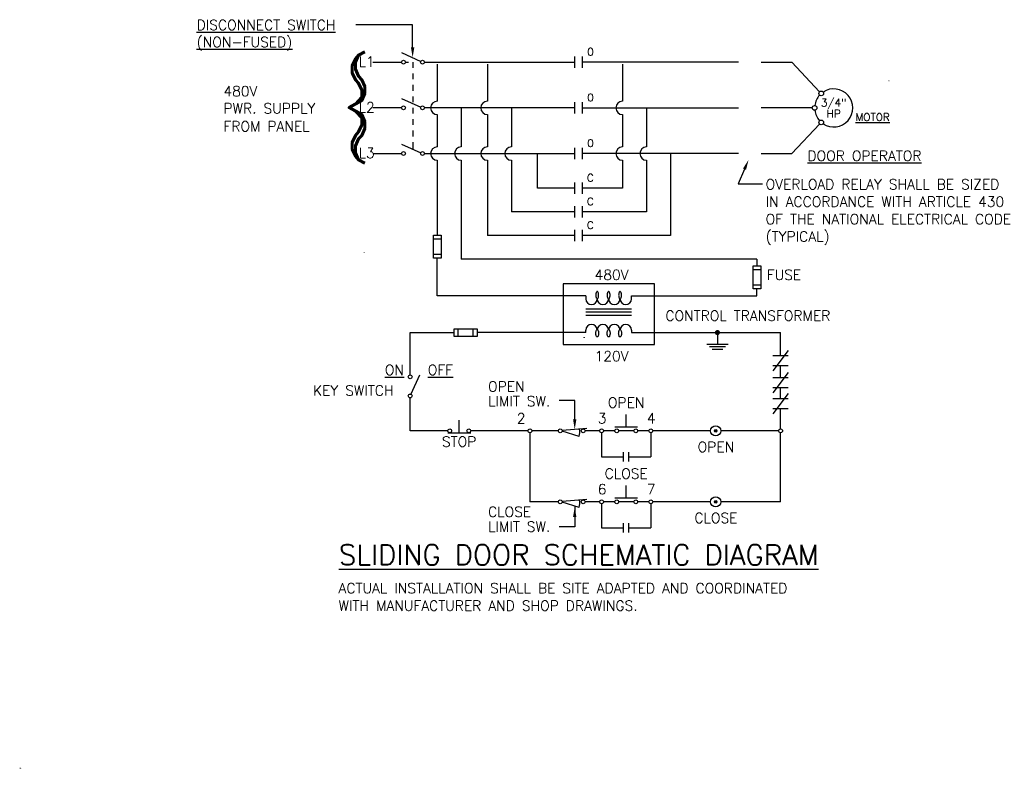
# Model space of a CAD drawing. Extents: x -210 to 4628, y -2287 to 14168.
# Tile 1 of 29: x 0 to 1163, y 0 to 885. Entities that reach past the tile are written whole.
import ezdxf
from ezdxf.enums import TextEntityAlignment as Align

# ---------------------------------------------------------------- set-up
doc = ezdxf.new("R2010")
doc.units = 0
doc.linetypes.add('DASHED4', pattern=[0])
doc.layers.get('0').update_dxf_attribs({"linetype": 'CONTINUOUS'})
for name, color, linetype in [('DASHED', 1, 'DASHED4'), ('E-1LIN', 5, 'CONTINUOUS'), ('E-AUXL', 4, 'CONTINUOUS'), ('E2', 2, 'CONTINUOUS'), ('ESWITCH', 6, 'CONTINUOUS'), ('TEXT', 8, 'CONTINUOUS')]:
    doc.layers.add(name, color=color, linetype=linetype)
doc.styles.get("Standard").update_dxf_attribs({"font": 'SIMPLEX'})

# ---------------------------------------------------------------- blocks, each defined once
blk = doc.blocks.new('STDBDR')
at = {"color": 0}
blk.add_text('Xref STDBDR', height=0.2, dxfattribs=at).set_placement((0, 0))
blk = doc.blocks.new('PBSWNC')
at = {"color": 0}
for p, q in [((0.1875, -0.03125), (0.1875, 0.171875)), ((0, -0.03125), (0.375, -0.03125))]:
    blk.add_line(p, q, dxfattribs=at)
for centre in [(0.03125, 0), (0.34375, 0)]:
    blk.add_circle(centre, 0.03125, dxfattribs=at)
at = {"layer": 'TEXT', "color": 0}
for tag, p in [('LABEL1', (0.1875, 0.4375)), ('LABEL2', (0.1875, 0.25))]:
    blk.add_attdef(tag, text='', height=0.125, dxfattribs=at).set_placement(p, align=Align.CENTER)
blk = doc.blocks.new('FUSEV')
at = {"color": 0}
for p, q in [((0, -0.0625), (0, 0.0625)), ((0, 0.0625), (0.375, 0.0625)), ((0.0625, 0.0625), (0.0625, -0.0625)), ((0.3125, -0.0625), (0.3125, 0.0625)), ((0.375, 0.0625), (0.375, -0.0625)), ((0.375, -0.0625), (0, -0.0625))]:
    blk.add_line(p, q, dxfattribs=at)
at = {"layer": 'TEXT', "color": 0}
for tag, p in [('LABEL2', (0.0625, -0.5)), ('LABEL1', (0.25, -0.5))]:
    blk.add_attdef(tag, text='', height=0.125, rotation=270, dxfattribs=at).set_placement(p, align=Align.CENTER)
blk = doc.blocks.new('SWITCH')
at = {"color": 0}
blk.add_text('S', height=0.833, dxfattribs=at).set_placement((0, -0.9), align=Align.CENTER)
for tag, p, flags in [('ESPANEL', (0.4, -1.6), 1), ('ESCKT', (0.4, -2.2), 1), ('ESPOWER', (0.4, -2.8), 3)]:
    blk.add_attdef(tag, p, '', height=0.375, dxfattribs=dict(at, flags=flags))
at = {"layer": 'TEXT', "color": 0}
blk.add_attdef('ESTYPE', (0.4, -1), '', height=1, dxfattribs=at)
blk = doc.blocks.new('NCCONTAC')
at = {"color": 0}
for p, q in [((-0.5, 0.75), (1.5, -0.75)), ((0, 0.75), (0, -0.75)), ((1, 0.75), (1, -0.75))]:
    blk.add_line(p, q, dxfattribs=at)
blk = doc.blocks.new('LIMITNC')
at = {"color": 0}
for p, q in [((0.061, 0.009), (0.468, 0.041)), ((0.343, -0.094), (0.062, -0.006))]:
    blk.add_line(p, q, dxfattribs=at)
for centre in [(0.031, 0), (0.406, 0)]:
    blk.add_circle(centre, 0.0312, dxfattribs=at)
blk.add_arc((-0.063, -0.019), 0.413, 349.5612, 6.5706, dxfattribs=at)
at = {"layer": 'TEXT', "color": 0}
for tag, p in [('LABEL1', (0.188, 0.438)), ('LABEL2', (0.188, 0.25))]:
    blk.add_attdef(tag, text='', height=0.125, dxfattribs=at).set_placement(p, align=Align.CENTER)
blk = doc.blocks.new('MOTOR2')
at = {"color": 0}
for p, q in [((-0.5, 0.3), (-1, -0.5)), ((1, 0.5), (0.5, -0.3))]:
    blk.add_line(p, q, dxfattribs=at)
blk.add_circle((0, 0), 0.625, dxfattribs=at)
at = {"color": 0, "flags": 1}
for tag, p in [('EPDESCRIPTION', (1.3, -0.6)), ('EPVOLTAGE', (1.3, -1.2)), ('EPPHASE', (1.3, -1.8)), ('EPHP', (1.3, -2.4)), ('EPDISC_SWITCH', (1.3, -3.1)), ('EPFUSE', (1.3, -3.7)), ('EPFEEDER', (1.3, -4.3)), ('EPPOWER', (1.3, -4.9)), ('EPPANEL', (1.3, -5.6)), ('EPCKT', (1.3, -6.2))]:
    blk.add_attdef(tag, p, '', height=0.375, dxfattribs=at)
at = {"layer": 'TEXT', "color": 0}
blk.add_attdef('EPITEM', (1.3, 0.1), '', height=1, dxfattribs=at)

msp = doc.modelspace()

# ---------------------------------------------------------------- linework, layer by layer
at = {"color": 0}
for p, q in [((451.2, 845.8), (473.8, 835.3)), ((655.6, 841.3), (655.6, 827.8)), ((664.6, 841.3), (664.6, 827.8)), ((417.3, 834.5), (451.2, 834.5)), ((455.7, 834.5), (459.5, 834.5)), ((464.7, 827.8), (464.7, 834.6)), ((478.2, 834.5), (655.6, 834.5)), ((849.1, 834.5), (664.6, 834.5)), ((876.1, 834.5), (912.1, 834.5)), ((912.1, 834.5), (945, 799.6)), ((464.7, 814.3), (464.7, 821.1)), ((464.7, 800.8), (464.7, 807.6)), ((451.2, 791.8), (473.8, 781.3)), ((464.7, 787.3), (464.7, 794.1)), ((451.2, 780.5), (417.3, 780.5)), ((464.7, 773.8), (464.7, 780.6)), ((655.6, 780.5), (478.2, 780.5)), ((655.6, 787.3), (655.6, 773.8)), ((664.6, 787.3), (664.6, 773.8)), ((664.6, 780.5), (849.1, 780.5)), ((936.3, 780.5), (876.1, 780.5)), ((464.7, 760.3), (464.7, 767.1)), ((912.1, 726.5), (945, 761.4)), ((464.7, 746.8), (464.7, 753.6)), ((451.2, 737.8), (473.8, 727.3)), ((464.7, 731.6), (464.7, 740.1)), ((655.6, 733.3), (655.6, 719.8)), ((664.6, 733.3), (664.6, 719.8)), ((417.3, 726.5), (451.2, 726.5)), ((478.2, 726.5), (655.6, 726.5)), ((849.1, 726.5), (664.6, 726.5)), ((876.1, 726.5), (912.1, 726.5)), ((655.6, 692.4), (655.6, 678.9)), ((664.6, 692.4), (664.6, 678.9)), ((655.6, 664.4), (655.6, 650.9)), ((664.6, 664.4), (664.6, 650.9)), ((655.6, 636.4), (655.6, 622.9)), ((664.6, 636.4), (664.6, 622.9)), ((668.8, 558.4), (668.8, 554.8)), ((722.8, 554.8), (722.8, 558.4)), ((668.8, 543.1), (722.8, 543.1)), ((668.8, 539.4), (722.8, 539.4)), ((668.8, 535.7), (722.8, 535.7)), ((668.8, 515), (668.8, 517.9)), ((722.8, 517.9), (722.8, 515)), ((472.5, 464.8), (462.1, 442.2)), ((716.5, 403.6), (716.5, 418.3)), ((703, 403.6), (730, 403.6)), ((713.5, 362.7), (713.5, 373.7)), ((719.5, 362.7), (719.5, 373.7)), ((716.5, 319.7), (716.5, 334.4)), ((703, 319.7), (730, 319.7)), ((713.5, 278.8), (713.5, 289.8)), ((719.5, 278.8), (719.5, 289.8))]:
    msp.add_line(p, q, dxfattribs=at)
for centre, radius in [((453.4, 834.6), 2.25), ((475.9, 834.6), 2.25), ((453.4, 780.6), 2.25), ((475.9, 780.6), 2.25), ((453.4, 726.6), 2.25), ((475.9, 726.6), 2.25), ((461.3, 462.6), 2.25), ((461.3, 440.1), 2.25), ((602.8, 398.9), 2.25), ((687.5, 398.9), 2.25), ((705.3, 398.9), 2.25), ((727.8, 398.9), 2.25), ((745.6, 398.9), 2.25), ((822.2, 398.9), 6), ((822.2, 398.9), 1.5), ((822.2, 398.9), 1), ((822.2, 398.9), 0.5), ((898.9, 398.9), 2.25), ((687.5, 315), 2.25), ((705.3, 315), 2.25), ((727.8, 315), 2.25), ((745.6, 315), 2.25), ((822.2, 315), 6), ((822.2, 315), 1.5), ((822.2, 315), 1), ((822.2, 315), 0.5)]:
    msp.add_circle(centre, radius, dxfattribs=at)
for centre, radius, start, end in [((961.6, 780.5), 22.5, 236.5138, 123.4862), ((961.6, 780.5), 22.5, 137.7164, 172.8849), ((961.6, 780.5), 22.5, 187.1151, 222.2836), ((675.5, 554.8), 6.75, 180, 0), ((689, 554.8), 6.75, 180, 0), ((702.5, 554.8), 6.75, 180, 0), ((716, 554.8), 6.75, 180, 0), ((675.5, 517.9), 6.75, 0, 180), ((689, 517.9), 6.75, 0, 180), ((702.5, 517.9), 6.75, 0, 180), ((716, 517.9), 6.75, 0, 180)]:
    msp.add_arc(centre, radius, start, end, dxfattribs=at)
at = {"layer": 'DASHED', "color": 0}
for p, q in [((642, 572.7), (642, 500.7)), ((750, 572.7), (642, 572.7)), ((750, 500.7), (750, 572.7)), ((642, 500.7), (750, 500.7))]:
    msp.add_line(p, q, dxfattribs=at)
at = {"layer": 'E2', "color": 0}
for p, q in [((493.3, 832.3), (493.3, 788.4)), ((552.6, 832.3), (552.6, 788.4)), ((712.2, 832.3), (712.2, 788.4)), ((521.6, 780.5), (521.6, 734.4)), ((580.9, 780.5), (580.9, 734.4)), ((740.5, 780.5), (740.5, 734.4)), ((493.3, 772.7), (493.3, 734.4)), ((552.6, 772.7), (552.6, 734.4)), ((712.2, 772.7), (712.2, 734.4)), ((611.8, 685.7), (611.8, 726.7)), ((768.8, 726.5), (768.8, 629.7)), ((493.3, 718.7), (493.3, 630)), ((521.6, 718.7), (521.6, 601.7)), ((552.6, 718.7), (552.6, 629.7)), ((580.9, 718.7), (580.9, 657.7)), ((712.2, 718.7), (712.2, 685.7)), ((740.5, 718.7), (740.5, 657.7)), ((655.6, 685.7), (611.8, 685.7)), ((712.2, 685.7), (664.6, 685.7)), ((655.6, 657.7), (580.9, 657.7)), ((740.5, 657.7), (664.6, 657.7)), ((655.6, 629.7), (552.6, 629.7)), ((768.8, 629.7), (664.6, 629.7)), ((493.3, 558.4), (493.3, 603)), ((871, 601.7), (521.6, 601.7)), ((871, 601.7), (871, 593.7)), ((668.8, 558.4), (493.3, 558.4)), ((722.8, 558.4), (871, 558.4)), ((871, 558.4), (871, 566.7)), ((461.3, 515), (513.3, 515)), ((461.3, 464.8), (461.3, 515)), ((668.8, 515), (540.3, 515)), ((722.8, 515), (898.9, 515)), ((824.3, 515), (824.3, 501)), ((898.9, 487.6), (898.9, 515)), ((836.9, 501), (811.8, 501)), ((833.7, 498), (814.9, 498)), ((830.6, 495), (818, 495)), ((898.9, 461.7), (898.9, 475.6)), ((898.9, 436.9), (898.9, 449.6)), ((461.3, 398.9), (461.3, 437.8)), ((898.9, 401.2), (898.9, 424.8)), ((505.8, 398.9), (461.3, 398.9)), ((600.6, 398.9), (532.8, 398.9)), ((636.4, 398.9), (605.1, 398.9)), ((685.2, 398.9), (667.9, 398.9)), ((687.5, 396.7), (687.5, 368.2)), ((687.5, 396.7), (687.5, 396.7)), ((703, 398.9), (689.7, 398.9)), ((725.5, 398.9), (707.5, 398.9)), ((743.3, 398.9), (730, 398.9)), ((745.6, 396.7), (745.6, 368.2)), ((816.2, 398.9), (747.8, 398.9)), ((896.6, 398.9), (828.2, 398.9)), ((898.9, 315), (898.9, 396.7)), ((687.5, 368.2), (713.5, 368.2)), ((719.5, 368.2), (745.6, 368.2)), ((636.4, 315), (602.8, 315)), ((685.2, 315), (667.9, 315)), ((703, 315), (689.7, 315)), ((725.5, 315), (707.5, 315)), ((743.3, 315), (730, 315)), ((816.2, 315), (747.8, 315)), ((898.9, 315), (828.2, 315)), ((687.5, 312.8), (687.5, 284.3)), ((687.5, 312.8), (687.5, 312.8)), ((745.6, 312.8), (745.6, 284.3)), ((687.5, 284.3), (713.5, 284.3)), ((719.5, 284.3), (745.6, 284.3))]:
    msp.add_line(p, q, dxfattribs=at)
for points in [[(682.3, 554.8, 0.211092), (682.8, 555, 0.094772), (683.4, 556.1, 0.051471), (683.8, 557.4, 0.038765), (683.9, 559.2, 0.038765), (683.8, 561, 0.051471), (683.4, 562.3, 0.094772), (682.8, 563.3, 0.211092), (682.3, 563.5, 0.211092), (681.7, 563.3, 0.094772), (681.1, 562.3, 0.051471), (680.7, 561, 0.038765), (680.6, 559.2, 0.038765), (680.7, 557.4, 0.051471), (681.1, 556.1, 0.094772), (681.7, 555, 0.211092)], [(695.8, 554.8, 0.211092), (696.3, 555, 0.094772), (696.9, 556.1, 0.051471), (697.3, 557.4, 0.038765), (697.4, 559.2, 0.038765), (697.3, 561, 0.051471), (696.9, 562.3, 0.094772), (696.3, 563.3, 0.211092), (695.8, 563.5, 0.211092), (695.2, 563.3, 0.094772), (694.6, 562.3, 0.051471), (694.2, 561, 0.038765), (694.1, 559.2, 0.038765), (694.2, 557.4, 0.051471), (694.6, 556.1, 0.094772), (695.2, 555, 0.211092)], [(709.3, 554.8, 0.211092), (709.8, 555, 0.094772), (710.4, 556.1, 0.051471), (710.8, 557.4, 0.038765), (710.9, 559.2, 0.038765), (710.8, 561, 0.051471), (710.4, 562.3, 0.094772), (709.8, 563.3, 0.211092), (709.3, 563.5, 0.211092), (708.7, 563.3, 0.094772), (708.1, 562.3, 0.051471), (707.7, 561, 0.038765), (707.6, 559.2, 0.038765), (707.7, 557.4, 0.051471), (708.1, 556.1, 0.094772), (708.7, 555, 0.211092)], [(682.3, 518.5, -0.211092), (682.8, 518.3, -0.094772), (683.4, 517.2, -0.051471), (683.8, 515.9, -0.038765), (683.9, 514.2, -0.038765), (683.8, 512.4, -0.051471), (683.4, 511.1, -0.094772), (682.8, 510, -0.211092), (682.3, 509.8, -0.211092), (681.7, 510, -0.094772), (681.1, 511.1, -0.051471), (680.7, 512.4, -0.038765), (680.6, 514.2, -0.038765), (680.7, 515.9, -0.051471), (681.1, 517.2, -0.094772), (681.7, 518.3, -0.211092)], [(695.8, 518.5, -0.211092), (696.3, 518.3, -0.094772), (696.9, 517.2, -0.051471), (697.3, 515.9, -0.038765), (697.4, 514.2, -0.038765), (697.3, 512.4, -0.051471), (696.9, 511.1, -0.094772), (696.3, 510, -0.211092), (695.8, 509.8, -0.211092), (695.2, 510, -0.094772), (694.6, 511.1, -0.051471), (694.2, 512.4, -0.038765), (694.1, 514.2, -0.038765), (694.2, 515.9, -0.051471), (694.6, 517.2, -0.094772), (695.2, 518.3, -0.211092)], [(709.3, 518.5, -0.211092), (709.8, 518.3, -0.094772), (710.4, 517.2, -0.051471), (710.8, 515.9, -0.038765), (710.9, 514.2, -0.038765), (710.8, 512.4, -0.051471), (710.4, 511.1, -0.094772), (709.8, 510, -0.211092), (709.3, 509.8, -0.211092), (708.7, 510, -0.094772), (708.1, 511.1, -0.051471), (707.7, 512.4, -0.038765), (707.6, 514.2, -0.038765), (707.7, 515.9, -0.051471), (708.1, 517.2, -0.094772), (708.7, 518.3, -0.211092)]]:
    msp.add_lwpolyline(points, format="xyb", close=True, dxfattribs=at)
at = {"layer": 'E2', "color": 0, "const_width": 3}
msp.add_lwpolyline([(822.8, 515, 1), (825.8, 515, 1)], format="xyb", close=True, dxfattribs=at)
at = {"layer": 'E2', "color": 0}
for centre in [(946.9, 797.6), (939.1, 780.5), (946.9, 763.4)]:
    msp.add_circle(centre, 2.79, dxfattribs=at)
for centre in [(493.3, 780.5), (552.6, 780.5), (712.2, 780.5), (493.3, 726.5), (521.6, 726.5), (552.6, 726.5), (580.9, 726.5), (712.2, 726.5), (740.5, 726.5)]:
    msp.add_arc(centre, 7.86, 90, 270, dxfattribs=at)
at = {"layer": 'TEXT', "color": 0}
for p, q in [((464.2, 878.5), (397, 878.5)), ((464.2, 852), (464.2, 878.5)), ((856.3, 708), (848.9, 690.6)), ((848.9, 690.6), (877.5, 690.6)), ((655.7, 434.6), (637.2, 434.6)), ((655.7, 412.5), (655.7, 434.6)), ((602.8, 396.7), (602.8, 315)), ((655.7, 308.9), (655.7, 285.5)), ((655.7, 285.5), (637.2, 285.5))]:
    msp.add_line(p, q, dxfattribs=at)
for points in [[(466.2, 852), (462.2, 852), (464.2, 840)], [(854.5, 708.8), (858.1, 707.3), (861, 719.1)], [(657.7, 412.5), (653.7, 412.5), (655.7, 400.5)], [(653.7, 296.9), (657.7, 296.9), (655.7, 308.9)]]:
    msp.add_solid(points, dxfattribs=at)

# ---------------------------------------------------------------- block references
at = {"color": 0}
msp.add_blockref('STDBDR', (0, 0), dxfattribs=at)
at = {"layer": 'E-1LIN', "color": 0, "xscale": 72, "yscale": 72, "zscale": 72}
for p in [(636.4, 398.9), (636.4, 315)]:
    msp.add_blockref('LIMITNC', p, dxfattribs=at)
at = {"layer": 'E-AUXL', "color": 0, "xscale": 0.125, "yscale": 0.125, "zscale": 0.125}
msp.add_blockref('MOTOR2', (1026.4, 812.4), dxfattribs=at).add_auto_attribs({'EPITEM': 'CP-1'})
at = {"layer": 'E-AUXL', "color": 0, "xscale": 0.125, "yscale": 0.125, "zscale": 0.125, "rotation": 270}
msp.add_blockref('MOTOR2', (666.9, 509.3), dxfattribs=at).add_auto_attribs({'EPITEM': 'CP-1'})
at = {"layer": 'E2', "color": 0}
for name, p, xscale, yscale, zscale, rotation in [('FUSEV', (493.3, 603), 72, 72, 72, 90), ('FUSEV', (871, 566.7), 72, 72, 72, 90), ('FUSEV', (540.3, 515), 72, 72, 72, 180), ('NCCONTAC', (898.9, 487.6), 12, 12, 12, 270), ('NCCONTAC', (898.9, 461.6), 12, 12, 12, 270), ('NCCONTAC', (898.9, 436.8), 12, 12, 12, 270)]:
    msp.add_blockref(name, p, dxfattribs=dict(at, xscale=xscale, yscale=yscale, zscale=zscale, rotation=rotation))
at = {"layer": 'E2', "color": 0, "xscale": 72, "yscale": 72, "zscale": 72}
msp.add_blockref('PBSWNC', (505.8, 398.9), dxfattribs=at)
at = {"layer": 'ESWITCH', "color": 0, "xscale": 0.125, "yscale": 0.125, "zscale": 0.125}
msp.add_blockref('SWITCH', (406.8, 609.9, 48), dxfattribs=at).add_auto_attribs({'ESTYPE': '2'})

# ---------------------------------------------------------------- texts
at = {"layer": 'E2', "color": 0}
for s, height, p in [('L1', 12, (400.4, 829.2)), ('%%123', 86.4, (374.4, 743.9)), ('L2', 12, (400.4, 775.2)), ('L3', 12, (400.4, 721.2)), ('FUSE', 12, (882.6, 577.2)), ('CONTROL TRANSFORMER', 12, (762.8, 528.9)), ('%%USLIDING DOOR SCHEMATIC DIAGRAM', 24, (377, 240.3))]:
    msp.add_text(s, height=height, dxfattribs=at).set_placement(p)
for s, p in [('480V', (699.2, 577.2)), ('120V', (699.2, 481.1)), ('OPEN', (716.5, 426.2)), ('OPEN', (822.5, 373.8)), ('CLOSE', (716.5, 342.3)), ('CLOSE', (822.5, 289.9))]:
    msp.add_text(s, height=12, dxfattribs=at).set_placement(p, align=Align.CENTER)
at = {"layer": 'TEXT', "color": 0}
for s, p in [('%%UDISCONNECT SWITCH', (209, 872.5)), ('%%U(NON-FUSED)', (209, 852.3)), ('480V', (240.7, 794.2)), ('PWR. SUPPLY', (240.7, 773.9)), ('FROM PANEL', (240.7, 752.7)), ('OVERLOAD RELAY SHALL BE SIZED', (881.2, 684.2)), ('IN ACCORDANCE WITH ARTICLE 430', (881.2, 663.6)), ('OF THE NATIONAL ELECTRICAL CODE', (881.2, 643.1)), ('(TYPICAL)', (881.2, 622.5)), ('%%UON', (431.4, 464.8)), ('%%UOFF', (482.1, 464.8)), ('OPEN', (553.3, 445.3)), ('KEY SWITCH', (346.5, 440.5)), ('LIMIT SW.', (553.3, 427.8)), ('CLOSE ', (553.3, 297.2)), ('LIMIT SW.', (553.3, 279.6)), ('ACTUAL INSTALLATION SHALL BE SITE ADAPTED AND COORDINATED', (376.7, 206.8)), ('WITH MANUFACTURER AND SHOP DRAWINGS.', (376.7, 186.2))]:
    msp.add_text(s, height=12, dxfattribs=at).set_placement(p)
for s, p in [('%%UDOOR OPERATOR', (998, 717.9)), ('2', (592.4, 407.7)), ('3', (688, 407.7)), ('4', (746.1, 407.7)), ('STOP', (519.2, 380)), ('6', (688, 323.8)), ('7', (746.1, 323.8))]:
    msp.add_text(s, height=12, dxfattribs=at).set_placement(p, align=Align.CENTER)
for tag, p in [('0', (674.2, 842.3)), ('0', (674.2, 788.3)), ('3/4"', (961.6, 782.2)), ('HP', (961.6, 769.2)), ('0', (674.2, 734.3)), ('C', (674.2, 693.4)), ('C', (674.2, 665.4)), ('C', (674.2, 637.4))]:
    msp.add_attdef(tag, text='', height=9, dxfattribs=at).set_placement(p, align=Align.CENTER)
msp.add_attdef('%%UMOTOR', (987.4, 765.1), '', height=9, dxfattribs=at)

doc.saveas('drawing.dxf')
